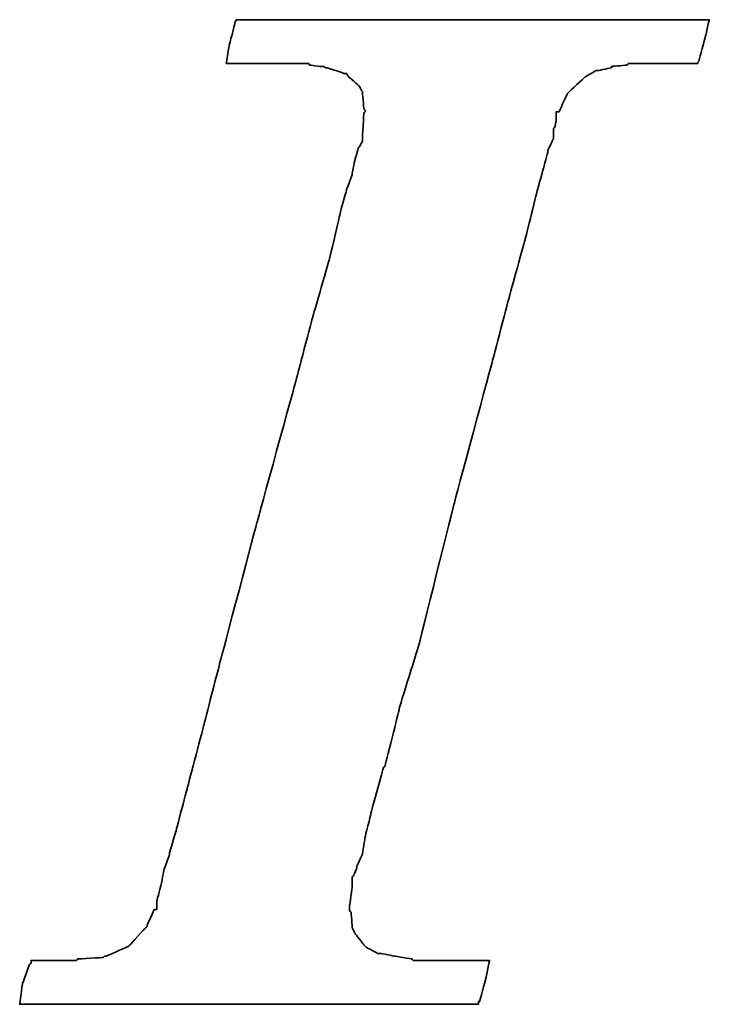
# Model space of a CAD drawing. Header units: millimetres. Extents: x 4 to 414, y 108 to 241.
# Tile 32 of 52: x 308.92 to 310.75, y 141.71 to 144.31. Entities that reach past the tile are written whole.
import ezdxf

# ---------------------------------------------------------------- set-up
doc = ezdxf.new("R2010")
doc.units = ezdxf.units.MM
doc.header["$LTSCALE"] = 0.15
doc.layers.add('DIM', color=4, linetype='CONTINUOUS')
doc.layers.add('layer 1', color=7, linetype='CONTINUOUS')

# ---------------------------------------------------------------- blocks, each defined once
blk = doc.blocks.new('TBI MOTION logo(完整正式版)')
at = {"layer": 'layer 1', "color": 22, "lineweight": 35}
blk.add_open_spline([(-40.59125, -7.94375), (-40.59125, -7.94375), (-40.97375, -7.94375), (-40.97375, -7.94375), (-40.97375, -7.94375), (-40.97375, -7.94375), (-41.38125, -7.94375), (-41.38125, -7.94375), (-41.38125, -7.94375), (-41.38125, -7.94375), (-41.54875, -7.94375), (-41.54875, -7.94375), (-41.54875, -7.94375), (-41.54875, -7.94375), (-41.59875, -7.94375), (-41.59875, -7.94375), (-41.59875, -7.94375), (-41.59875, -7.94375), (-41.88375, -7.94375), (-41.88375, -7.94375), (-41.88375, -7.94375), (-41.88375, -7.94375), (-41.90875, -7.91875), (-41.90875, -7.91875), (-41.90875, -7.91875), (-41.90875, -7.91875), (-42.19875, -7.87125), (-42.19875, -7.87125), (-42.19875, -7.87125), (-42.19875, -7.87125), (-42.43875, -7.82375), (-42.43875, -7.82375), (-42.43875, -7.82375), (-42.43875, -7.82375), (-42.45875, -7.82375), (-42.45875, -7.82375), (-42.45875, -7.82375), (-42.45875, -7.82375), (-42.48625, -7.82375), (-42.48625, -7.82375), (-42.48625, -7.82375), (-42.48625, -7.82375), (-42.67625, -7.72375), (-42.67625, -7.72375), (-42.67625, -7.72375), (-42.67625, -7.72375), (-42.70125, -7.70375), (-42.70125, -7.70375), (-42.70125, -7.70375), (-42.70125, -7.70375), (-42.72375, -7.67875), (-42.72375, -7.67875), (-42.72375, -7.67875), (-42.72375, -7.67875), (-42.86875, -7.48875), (-42.86875, -7.48875), (-42.86875, -7.48875), (-42.86875, -7.48875), (-42.89375, -7.43875), (-42.89375, -7.43875), (-42.89375, -7.43875), (-42.89375, -7.43875), (-42.91875, -7.38875), (-42.91875, -7.38875), (-42.91875, -7.38875), (-42.91875, -7.38875), (-42.93875, -7.12875), (-42.93875, -7.12875), (-42.93875, -7.12875), (-42.93875, -7.12875), (-42.96375, -7.10375), (-42.96375, -7.10375), (-42.96375, -7.10375), (-42.96375, -7.10375), (-42.96375, -7.05375), (-42.96375, -7.05375), (-42.96375, -7.05375), (-42.96375, -7.05375), (-42.96375, -7.00875), (-42.96375, -7.00875), (-42.96375, -7.00875), (-42.96375, -7.00875), (-42.91875, -6.69625), (-42.91875, -6.69625), (-42.91875, -6.69625), (-42.91875, -6.69625), (-42.91875, -6.62375), (-42.91875, -6.62375), (-42.91875, -6.62375), (-42.91875, -6.62375), (-42.91875, -6.59625), (-42.91875, -6.59625), (-42.91875, -6.59625), (-42.91875, -6.59625), (-42.91875, -6.57375), (-42.91875, -6.57375), (-42.91875, -6.57375), (-42.91875, -6.57375), (-42.91875, -6.52875), (-42.91875, -6.52875), (-42.91875, -6.52875), (-42.91875, -6.52875), (-42.89375, -6.50375), (-42.89375, -6.50375), (-42.89375, -6.50375), (-42.89375, -6.50375), (-42.84375, -6.38375), (-42.84375, -6.38375), (-42.84375, -6.38375), (-42.84375, -6.38375), (-42.84375, -6.35875), (-42.84375, -6.35875), (-42.84375, -6.35875), (-42.84375, -6.35875), (-42.74625, -6.14375), (-42.74625, -6.14375), (-42.74625, -6.14375), (-42.74625, -6.14375), (-42.70125, -5.85375), (-42.70125, -5.85375), (-42.70125, -5.85375), (-42.70125, -5.85375), (-42.60375, -5.47125), (-42.60375, -5.47125), (-42.60375, -5.47125), (-42.60375, -5.47125), (-42.60375, -5.44875), (-42.60375, -5.44875), (-42.60375, -5.44875), (-42.60375, -5.44875), (-42.38875, -4.67875), (-42.38875, -4.67875), (-42.38875, -4.67875), (-42.38875, -4.67875), (-42.36375, -4.65375), (-42.36375, -4.65375), (-42.36375, -4.65375), (-42.36375, -4.65375), (-42.12375, -3.69625), (-42.12375, -3.69625), (-42.12375, -3.69625), (-42.12375, -3.69625), (-42.12375, -3.67374), (-42.12375, -3.67374), (-42.12375, -3.67374), (-42.12375, -3.67374), (-41.78875, -2.59374), (-41.78875, -2.59374), (-41.78875, -2.59374), (-41.78875, -2.59374), (-41.18875, -0.19375), (-41.18875, -0.19375), (-41.18875, -0.19375), (-41.18875, -0.19375), (-40.54375, 2.20624), (-40.54375, 2.20624), (-40.54375, 2.20624), (-40.54375, 2.20624), (-40.25375, 3.30875), (-40.25375, 3.30875), (-40.25375, 3.30875), (-40.25375, 3.30875), (-39.98875, 4.27125), (-39.98875, 4.27125), (-39.98875, 4.27125), (-39.98875, 4.27125), (-39.77375, 5.13125), (-39.77375, 5.13125), (-39.77375, 5.13125), (-39.77375, 5.13125), (-39.67875, 5.47125), (-39.67875, 5.47125), (-39.67875, 5.47125), (-39.67875, 5.47125), (-39.60375, 5.75625), (-39.60375, 5.75625), (-39.60375, 5.75625), (-39.60375, 5.75625), (-39.60375, 5.78125), (-39.60375, 5.78125), (-39.60375, 5.78125), (-39.60375, 5.78125), (-39.50875, 5.97125), (-39.50875, 5.97125), (-39.50875, 5.97125), (-39.50875, 5.97125), (-39.50875, 6.13875), (-39.50875, 6.13875), (-39.50875, 6.13875), (-39.50875, 6.13875), (-39.48625, 6.16625), (-39.48625, 6.16625), (-39.48625, 6.16625), (-39.48625, 6.16625), (-39.46125, 6.28625), (-39.46125, 6.28625), (-39.46125, 6.28625), (-39.46125, 6.28625), (-39.46125, 6.42625), (-39.46125, 6.42625), (-39.46125, 6.42625), (-39.46125, 6.42625), (-39.41375, 6.42625), (-39.41375, 6.42625), (-39.41375, 6.42625), (-39.41375, 6.42625), (-39.29375, 6.69125), (-39.29375, 6.69125), (-39.29375, 6.69125), (-39.29375, 6.69125), (-39.26875, 6.74125), (-39.26875, 6.74125), (-39.26875, 6.74125), (-39.26875, 6.74125), (-39.24375, 6.76625), (-39.24375, 6.76625), (-39.24375, 6.76625), (-39.24375, 6.76625), (-38.98375, 7.00624), (-38.98375, 7.00624), (-38.98375, 7.00624), (-38.98375, 7.00624), (-38.95625, 7.02624), (-38.95625, 7.02624), (-38.95625, 7.02624), (-38.95625, 7.02624), (-38.78875, 7.12624), (-38.78875, 7.12624), (-38.78875, 7.12624), (-38.78875, 7.12624), (-38.76375, 7.12624), (-38.76375, 7.12624), (-38.76375, 7.12624), (-38.76375, 7.12624), (-38.74375, 7.12624), (-38.74375, 7.12624), (-38.74375, 7.12624), (-38.74375, 7.12624), (-38.52875, 7.17125), (-38.52875, 7.17125), (-38.52875, 7.17125), (-38.52875, 7.17125), (-38.52875, 7.19624), (-38.52875, 7.19624), (-38.52875, 7.19624), (-38.52875, 7.19624), (-38.50375, 7.19624), (-38.50375, 7.19624), (-38.50375, 7.19624), (-38.50375, 7.19624), (-38.26125, 7.21875), (-38.26125, 7.21875), (-38.26125, 7.21875), (-38.26125, 7.21875), (-38.23875, 7.24624), (-38.23875, 7.24624), (-38.23875, 7.24624), (-38.23875, 7.24624), (-38.21625, 7.24624), (-38.21625, 7.24624), (-38.21625, 7.24624), (-38.21625, 7.24624), (-38.18875, 7.24624), (-38.18875, 7.24624), (-38.18875, 7.24624), (-38.18875, 7.24624), (-37.90375, 7.24624), (-37.90375, 7.24624), (-37.90375, 7.24624), (-37.90375, 7.24624), (-37.85375, 7.24624), (-37.85375, 7.24624), (-37.85375, 7.24624), (-37.85375, 7.24624), (-37.75875, 7.24624), (-37.75875, 7.24624), (-37.75875, 7.24624), (-37.75875, 7.24624), (-37.42375, 7.24624), (-37.42375, 7.24624), (-37.42375, 7.24624), (-37.42375, 7.24624), (-37.08875, 7.24624), (-37.08875, 7.24624), (-37.08875, 7.24624), (-37.08875, 7.24624), (-37.06375, 7.24624), (-37.06375, 7.24624), (-37.06375, 7.24624), (-37.06375, 7.24624), (-37.06375, 7.26624), (-37.06375, 7.26624), (-37.06375, 7.26624), (-37.06375, 7.26624), (-37.03875, 7.29125), (-37.03875, 7.29125), (-37.03875, 7.29125), (-37.03875, 7.29125), (-37.03875, 7.31625), (-37.03875, 7.31625), (-37.03875, 7.31625), (-37.03875, 7.31625), (-36.94125, 7.67625), (-36.94125, 7.67625), (-36.94125, 7.67625), (-36.94125, 7.67625), (-36.86875, 7.98625), (-36.86875, 7.98625), (-36.86875, 7.98625), (-36.86875, 7.98625), (-36.98875, 7.98625), (-36.98875, 7.98625), (-36.98875, 7.98625), (-36.98875, 7.98625), (-37.42375, 7.98625), (-37.42375, 7.98625), (-37.42375, 7.98625), (-37.42375, 7.98625), (-37.94875, 7.98625), (-37.94875, 7.98625), (-37.94875, 7.98625), (-37.94875, 7.98625), (-38.57375, 7.98625), (-38.57375, 7.98625), (-38.57375, 7.98625), (-38.57375, 7.98625), (-39.29375, 7.98625), (-39.29375, 7.98625), (-39.29375, 7.98625), (-39.29375, 7.98625), (-40.82875, 7.98625), (-40.82875, 7.98625), (-40.82875, 7.98625), (-40.82875, 7.98625), (-42.36375, 7.98625), (-42.36375, 7.98625), (-42.36375, 7.98625), (-42.36375, 7.98625), (-43.08375, 7.98625), (-43.08375, 7.98625), (-43.08375, 7.98625), (-43.08375, 7.98625), (-43.70875, 7.98625), (-43.70875, 7.98625), (-43.70875, 7.98625), (-43.70875, 7.98625), (-44.23375, 7.98625), (-44.23375, 7.98625), (-44.23375, 7.98625), (-44.23375, 7.98625), (-44.66875, 7.98625), (-44.66875, 7.98625), (-44.66875, 7.98625), (-44.66875, 7.98625), (-44.88375, 7.98625), (-44.88375, 7.98625), (-44.88375, 7.98625), (-44.88375, 7.98625), (-44.90875, 7.94125), (-44.90875, 7.94125), (-44.90875, 7.94125), (-44.90875, 7.94125), (-44.90875, 7.91625), (-44.90875, 7.91625), (-44.90875, 7.91625), (-44.90875, 7.91625), (-45.00375, 7.55625), (-45.00375, 7.55625), (-45.00375, 7.55625), (-45.00375, 7.55625), (-45.05375, 7.24624), (-45.05375, 7.24624), (-45.05375, 7.24624), (-45.05375, 7.24624), (-44.61875, 7.24624), (-44.61875, 7.24624), (-44.61875, 7.24624), (-44.61875, 7.24624), (-44.11375, 7.24624), (-44.11375, 7.24624), (-44.11375, 7.24624), (-44.11375, 7.24624), (-43.99375, 7.24624), (-43.99375, 7.24624), (-43.99375, 7.24624), (-43.99375, 7.24624), (-43.94625, 7.24624), (-43.94625, 7.24624), (-43.94625, 7.24624), (-43.94625, 7.24624), (-43.92374, 7.24624), (-43.92374, 7.24624), (-43.92374, 7.24624), (-43.92374, 7.24624), (-43.65875, 7.24624), (-43.65875, 7.24624), (-43.65875, 7.24624), (-43.65875, 7.24624), (-43.63875, 7.21875), (-43.63875, 7.21875), (-43.63875, 7.21875), (-43.63875, 7.21875), (-43.46875, 7.19624), (-43.46875, 7.19624), (-43.46875, 7.19624), (-43.46875, 7.19624), (-43.39875, 7.19624), (-43.39875, 7.19624), (-43.39875, 7.19624), (-43.39875, 7.19624), (-43.37125, 7.17125), (-43.37125, 7.17125), (-43.37125, 7.17125), (-43.37125, 7.17125), (-43.34875, 7.17125), (-43.34875, 7.17125), (-43.34875, 7.17125), (-43.34875, 7.17125), (-43.20375, 7.12624), (-43.20375, 7.12624), (-43.20375, 7.12624), (-43.20375, 7.12624), (-43.05875, 7.07624), (-43.05875, 7.07624), (-43.05875, 7.07624), (-43.05875, 7.07624), (-43.01375, 7.07624), (-43.01375, 7.07624), (-43.01375, 7.07624), (-43.01375, 7.07624), (-42.98875, 7.02624), (-42.98875, 7.02624), (-42.98875, 7.02624), (-42.98875, 7.02624), (-42.79875, 6.86125), (-42.79875, 6.86125), (-42.79875, 6.86125), (-42.79875, 6.86125), (-42.77375, 6.81125), (-42.77375, 6.81125), (-42.77375, 6.81125), (-42.77375, 6.81125), (-42.74625, 6.76625), (-42.74625, 6.76625), (-42.74625, 6.76625), (-42.74625, 6.76625), (-42.72375, 6.47625), (-42.72375, 6.47625), (-42.72375, 6.47625), (-42.72375, 6.47625), (-42.70125, 6.45124), (-42.70125, 6.45124), (-42.70125, 6.45124), (-42.70125, 6.45124), (-42.70125, 6.42625), (-42.70125, 6.42625), (-42.70125, 6.42625), (-42.70125, 6.42625), (-42.72375, 6.40625), (-42.72375, 6.40625), (-42.72375, 6.40625), (-42.72375, 6.40625), (-42.74625, 5.97125), (-42.74625, 5.97125), (-42.74625, 5.97125), (-42.74625, 5.97125), (-42.74625, 5.94625), (-42.74625, 5.94625), (-42.74625, 5.94625), (-42.74625, 5.94625), (-42.74625, 5.92625), (-42.74625, 5.92625), (-42.74625, 5.92625), (-42.74625, 5.92625), (-42.77375, 5.87625), (-42.77375, 5.87625), (-42.77375, 5.87625), (-42.77375, 5.87625), (-42.81875, 5.80625), (-42.81875, 5.80625), (-42.81875, 5.80625), (-42.81875, 5.80625), (-42.86875, 5.63625), (-42.86875, 5.63625), (-42.86875, 5.63625), (-42.86875, 5.63625), (-42.91875, 5.39625), (-42.91875, 5.39625), (-42.91875, 5.39625), (-42.91875, 5.39625), (-42.91875, 5.37124), (-42.91875, 5.37124), (-42.91875, 5.37124), (-42.91875, 5.37124), (-43.01375, 5.10874), (-43.01375, 5.10874), (-43.01375, 5.10874), (-43.01375, 5.10874), (-43.10875, 4.77124), (-43.10875, 4.77124), (-43.10875, 4.77124), (-43.10875, 4.77124), (-43.29875, 3.95625), (-43.29875, 3.95625), (-43.29875, 3.95625), (-43.29875, 3.95625), (-43.58875, 2.95125), (-43.58875, 2.95125), (-43.58875, 2.95125), (-43.58875, 2.95125), (-43.87375, 1.87125), (-43.87375, 1.87125), (-43.87375, 1.87125), (-43.87375, 1.87125), (-44.52625, -0.50374), (-44.52625, -0.50374), (-44.52625, -0.50374), (-44.52625, -0.50374), (-45.14875, -2.85375), (-45.14875, -2.85375), (-45.14875, -2.85375), (-45.14875, -2.85375), (-45.43375, -3.95875), (-45.43375, -3.95875), (-45.43375, -3.95875), (-45.43375, -3.95875), (-45.69875, -4.96875), (-45.69875, -4.96875), (-45.69875, -4.96875), (-45.69875, -4.96875), (-45.91375, -5.78375), (-45.91375, -5.78375), (-45.91375, -5.78375), (-45.91375, -5.78375), (-46.01375, -6.11875), (-46.01375, -6.11875), (-46.01375, -6.11875), (-46.01375, -6.11875), (-46.01375, -6.14375), (-46.01375, -6.14375), (-46.01375, -6.14375), (-46.01375, -6.14375), (-46.10875, -6.40875), (-46.10875, -6.40875), (-46.10875, -6.40875), (-46.10875, -6.40875), (-46.15375, -6.64875), (-46.15375, -6.64875), (-46.15375, -6.64875), (-46.15375, -6.64875), (-46.20375, -6.83875), (-46.20375, -6.83875), (-46.20375, -6.83875), (-46.20375, -6.83875), (-46.22875, -6.93375), (-46.22875, -6.93375), (-46.22875, -6.93375), (-46.22875, -6.93375), (-46.22875, -7.07875), (-46.22875, -7.07875), (-46.22875, -7.07875), (-46.22875, -7.07875), (-46.27375, -7.07875), (-46.27375, -7.07875), (-46.27375, -7.07875), (-46.27375, -7.07875), (-46.39375, -7.34375), (-46.39375, -7.34375), (-46.39375, -7.34375), (-46.39375, -7.34375), (-46.39375, -7.36875), (-46.39375, -7.36875), (-46.39375, -7.36875), (-46.39375, -7.36875), (-46.42125, -7.38875), (-46.42125, -7.38875), (-46.42125, -7.38875), (-46.42125, -7.38875), (-46.68375, -7.67875), (-46.68375, -7.67875), (-46.68375, -7.67875), (-46.68375, -7.67875), (-46.70875, -7.70375), (-46.70875, -7.70375), (-46.70875, -7.70375), (-46.70875, -7.70375), (-46.75375, -7.72375), (-46.75375, -7.72375), (-46.75375, -7.72375), (-46.75375, -7.72375), (-47.08875, -7.87125), (-47.08875, -7.87125), (-47.08875, -7.87125), (-47.08875, -7.87125), (-47.11625, -7.87125), (-47.11625, -7.87125), (-47.11625, -7.87125), (-47.11625, -7.87125), (-47.13875, -7.89375), (-47.13875, -7.89375), (-47.13875, -7.89375), (-47.13875, -7.89375), (-47.56875, -7.91875), (-47.56875, -7.91875), (-47.56875, -7.91875), (-47.56875, -7.91875), (-47.59625, -7.94375), (-47.59625, -7.94375), (-47.59625, -7.94375), (-47.59625, -7.94375), (-47.64375, -7.94375), (-47.64375, -7.94375), (-47.64375, -7.94375), (-47.64375, -7.94375), (-47.73625, -7.94375), (-47.73625, -7.94375), (-47.73625, -7.94375), (-47.73625, -7.94375), (-48.07375, -7.94375), (-48.07375, -7.94375), (-48.07375, -7.94375), (-48.07375, -7.94375), (-48.36125, -7.94375), (-48.36125, -7.94375), (-48.36125, -7.94375), (-48.36125, -7.94375), (-48.36125, -7.96625), (-48.36125, -7.96625), (-48.36125, -7.96625), (-48.36125, -7.96625), (-48.36125, -7.99125), (-48.36125, -7.99125), (-48.36125, -7.99125), (-48.36125, -7.99125), (-48.38875, -8.01375), (-48.38875, -8.01375), (-48.38875, -8.01375), (-48.38875, -8.01375), (-48.50875, -8.34875), (-48.50875, -8.34875), (-48.50875, -8.34875), (-48.50875, -8.34875), (-48.55375, -8.68625), (-48.55375, -8.68625), (-48.55375, -8.68625), (-48.55375, -8.68625), (-48.45875, -8.68625), (-48.45875, -8.68625), (-48.45875, -8.68625), (-48.45875, -8.68625), (-48.07375, -8.68625), (-48.07375, -8.68625), (-48.07375, -8.68625), (-48.07375, -8.68625), (-47.52375, -8.68625), (-47.52375, -8.68625), (-47.52375, -8.68625), (-47.52375, -8.68625), (-46.92375, -8.68625), (-46.92375, -8.68625), (-46.92375, -8.68625), (-46.92375, -8.68625), (-46.25375, -8.68625), (-46.25375, -8.68625), (-46.25375, -8.68625), (-46.25375, -8.68625), (-46.20375, -8.68625), (-46.20375, -8.68625), (-46.20375, -8.68625), (-46.20375, -8.68625), (-44.71375, -8.68625), (-44.71375, -8.68625), (-44.71375, -8.68625), (-44.71375, -8.68625), (-43.22875, -8.68625), (-43.22875, -8.68625), (-43.22875, -8.68625), (-43.22875, -8.68625), (-42.55875, -8.68625), (-42.55875, -8.68625), (-42.55875, -8.68625), (-42.55875, -8.68625), (-42.50875, -8.68625), (-42.50875, -8.68625), (-42.50875, -8.68625), (-42.50875, -8.68625), (-41.93375, -8.68625), (-41.93375, -8.68625), (-41.93375, -8.68625), (-41.93375, -8.68625), (-41.38125, -8.68625), (-41.38125, -8.68625), (-41.38125, -8.68625), (-41.38125, -8.68625), (-40.97375, -8.68625), (-40.97375, -8.68625), (-40.97375, -8.68625), (-40.97375, -8.68625), (-40.78125, -8.68625), (-40.78125, -8.68625), (-40.78125, -8.68625), (-40.78125, -8.68625), (-40.78125, -8.63875), (-40.78125, -8.63875), (-40.78125, -8.63875), (-40.78125, -8.63875), (-40.75875, -8.63875), (-40.75875, -8.63875), (-40.75875, -8.63875), (-40.75875, -8.63875), (-40.66375, -8.27875), (-40.66375, -8.27875), (-40.66375, -8.27875), (-40.66375, -8.27875), (-40.59125, -7.94375), (-40.59125, -7.94375)], degree=3, knots=[0, 0, 0, 0, 0.00558659, 0.00558659, 0.00558659, 0.0055866, 0.01117318, 0.01117318, 0.01117318, 0.01117319, 0.01675978, 0.01675978, 0.01675978, 0.01675979, 0.02234637, 0.02234637, 0.02234637, 0.02234638, 0.02793296, 0.02793296, 0.02793296, 0.02793297, 0.03351955, 0.03351955, 0.03351955, 0.03351956, 0.03910615, 0.03910615, 0.03910615, 0.03910616, 0.04469274, 0.04469274, 0.04469274, 0.04469275, 0.05027933, 0.05027933, 0.05027933, 0.05027934, 0.05586592, 0.05586592, 0.05586592, 0.05586593, 0.06145251, 0.06145251, 0.06145251, 0.06145252, 0.06703911, 0.06703911, 0.06703911, 0.06703912, 0.0726257, 0.0726257, 0.0726257, 0.07262571, 0.07821229, 0.07821229, 0.07821229, 0.0782123, 0.08379888, 0.08379888, 0.08379888, 0.08379889, 0.08938547, 0.08938547, 0.08938547, 0.08938548, 0.09497207, 0.09497207, 0.09497207, 0.09497208, 0.10055866, 0.10055866, 0.10055866, 0.10055867, 0.10614525, 0.10614525, 0.10614525, 0.10614526, 0.11173184, 0.11173184, 0.11173184, 0.11173185, 0.11731844, 0.11731844, 0.11731844, 0.11731845, 0.12290503, 0.12290503, 0.12290503, 0.12290504, 0.12849162, 0.12849162, 0.12849162, 0.12849163, 0.13407821, 0.13407821, 0.13407821, 0.13407822, 0.1396648, 0.1396648, 0.1396648, 0.13966481, 0.1452514, 0.1452514, 0.1452514, 0.14525141, 0.15083799, 0.15083799, 0.15083799, 0.150838, 0.15642458, 0.15642458, 0.15642458, 0.15642459, 0.16201117, 0.16201117, 0.16201117, 0.16201118, 0.16759777, 0.16759777, 0.16759777, 0.16759778, 0.17318436, 0.17318436, 0.17318436, 0.17318437, 0.17877095, 0.17877095, 0.17877095, 0.17877096, 0.18435754, 0.18435754, 0.18435754, 0.18435755, 0.18994413, 0.18994413, 0.18994413, 0.18994414, 0.19553073, 0.19553073, 0.19553073, 0.19553074, 0.20111732, 0.20111732, 0.20111732, 0.20111733, 0.20670391, 0.20670391, 0.20670391, 0.20670392, 0.2122905, 0.2122905, 0.2122905, 0.21229051, 0.21787709, 0.21787709, 0.21787709, 0.2178771, 0.22346369, 0.22346369, 0.22346369, 0.2234637, 0.22905028, 0.22905028, 0.22905028, 0.22905029, 0.23463687, 0.23463687, 0.23463687, 0.23463688, 0.24022346, 0.24022346, 0.24022346, 0.24022347, 0.24581006, 0.24581006, 0.24581006, 0.24581007, 0.25139665, 0.25139665, 0.25139665, 0.25139666, 0.25698324, 0.25698324, 0.25698324, 0.25698325, 0.26256983, 0.26256983, 0.26256983, 0.26256984, 0.26815642, 0.26815642, 0.26815642, 0.26815643, 0.27374302, 0.27374302, 0.27374302, 0.27374303, 0.27932961, 0.27932961, 0.27932961, 0.27932962, 0.2849162, 0.2849162, 0.2849162, 0.28491621, 0.29050279, 0.29050279, 0.29050279, 0.2905028, 0.29608939, 0.29608939, 0.29608939, 0.2960894, 0.30167598, 0.30167598, 0.30167598, 0.30167599, 0.30726257, 0.30726257, 0.30726257, 0.30726258, 0.31284916, 0.31284916, 0.31284916, 0.31284917, 0.31843575, 0.31843575, 0.31843575, 0.31843576, 0.32402235, 0.32402235, 0.32402235, 0.32402236, 0.32960894, 0.32960894, 0.32960894, 0.32960895, 0.33519553, 0.33519553, 0.33519553, 0.33519554, 0.34078212, 0.34078212, 0.34078212, 0.34078213, 0.34636872, 0.34636872, 0.34636872, 0.34636873, 0.35195531, 0.35195531, 0.35195531, 0.35195532, 0.3575419, 0.3575419, 0.3575419, 0.35754191, 0.36312849, 0.36312849, 0.36312849, 0.3631285, 0.36871508, 0.36871508, 0.36871508, 0.36871509, 0.37430168, 0.37430168, 0.37430168, 0.37430169, 0.37988827, 0.37988827, 0.37988827, 0.37988828, 0.38547486, 0.38547486, 0.38547486, 0.38547487, 0.39106145, 0.39106145, 0.39106145, 0.39106146, 0.39664804, 0.39664804, 0.39664804, 0.39664805, 0.40223464, 0.40223464, 0.40223464, 0.40223465, 0.40782123, 0.40782123, 0.40782123, 0.40782124, 0.41340782, 0.41340782, 0.41340782, 0.41340783, 0.41899441, 0.41899441, 0.41899441, 0.41899442, 0.42458101, 0.42458101, 0.42458101, 0.42458102, 0.4301676, 0.4301676, 0.4301676, 0.43016761, 0.43575419, 0.43575419, 0.43575419, 0.4357542, 0.44134078, 0.44134078, 0.44134078, 0.44134079, 0.44692737, 0.44692737, 0.44692737, 0.44692738, 0.45251397, 0.45251397, 0.45251397, 0.45251398, 0.45810056, 0.45810056, 0.45810056, 0.45810057, 0.46368715, 0.46368715, 0.46368715, 0.46368716, 0.46927374, 0.46927374, 0.46927374, 0.46927375, 0.47486034, 0.47486034, 0.47486034, 0.47486035, 0.48044693, 0.48044693, 0.48044693, 0.48044694, 0.48603352, 0.48603352, 0.48603352, 0.48603353, 0.49162011, 0.49162011, 0.49162011, 0.49162012, 0.4972067, 0.4972067, 0.4972067, 0.49720671, 0.5027933, 0.5027933, 0.5027933, 0.50279331, 0.50837989, 0.50837989, 0.50837989, 0.5083799, 0.51396648, 0.51396648, 0.51396648, 0.51396649, 0.51955307, 0.51955307, 0.51955307, 0.51955308, 0.52513966, 0.52513966, 0.52513966, 0.52513967, 0.53072626, 0.53072626, 0.53072626, 0.53072627, 0.53631285, 0.53631285, 0.53631285, 0.53631286, 0.54189944, 0.54189944, 0.54189944, 0.54189945, 0.54748603, 0.54748603, 0.54748603, 0.54748604, 0.55307263, 0.55307263, 0.55307263, 0.55307264, 0.55865922, 0.55865922, 0.55865922, 0.55865923, 0.56424581, 0.56424581, 0.56424581, 0.56424582, 0.5698324, 0.5698324, 0.5698324, 0.56983241, 0.57541899, 0.57541899, 0.57541899, 0.575419, 0.58100559, 0.58100559, 0.58100559, 0.5810056, 0.58659218, 0.58659218, 0.58659218, 0.58659219, 0.59217877, 0.59217877, 0.59217877, 0.59217878, 0.59776536, 0.59776536, 0.59776536, 0.59776537, 0.60335196, 0.60335196, 0.60335196, 0.60335197, 0.60893855, 0.60893855, 0.60893855, 0.60893856, 0.61452514, 0.61452514, 0.61452514, 0.61452515, 0.62011173, 0.62011173, 0.62011173, 0.62011174, 0.62569832, 0.62569832, 0.62569832, 0.62569833, 0.63128492, 0.63128492, 0.63128492, 0.63128493, 0.63687151, 0.63687151, 0.63687151, 0.63687152, 0.6424581, 0.6424581, 0.6424581, 0.64245811, 0.64804469, 0.64804469, 0.64804469, 0.6480447, 0.65363128, 0.65363128, 0.65363128, 0.65363129, 0.65921788, 0.65921788, 0.65921788, 0.65921789, 0.66480447, 0.66480447, 0.66480447, 0.66480448, 0.67039106, 0.67039106, 0.67039106, 0.67039107, 0.67597765, 0.67597765, 0.67597765, 0.67597766, 0.68156425, 0.68156425, 0.68156425, 0.68156426, 0.68715084, 0.68715084, 0.68715084, 0.68715085, 0.69273743, 0.69273743, 0.69273743, 0.69273744, 0.69832402, 0.69832402, 0.69832402, 0.69832403, 0.70391061, 0.70391061, 0.70391061, 0.70391062, 0.70949721, 0.70949721, 0.70949721, 0.70949722, 0.7150838, 0.7150838, 0.7150838, 0.71508381, 0.72067039, 0.72067039, 0.72067039, 0.7206704, 0.72625698, 0.72625698, 0.72625698, 0.72625699, 0.73184358, 0.73184358, 0.73184358, 0.73184359, 0.73743017, 0.73743017, 0.73743017, 0.73743018, 0.74301676, 0.74301676, 0.74301676, 0.74301677, 0.74860335, 0.74860335, 0.74860335, 0.74860336, 0.75418994, 0.75418994, 0.75418994, 0.75418995, 0.75977654, 0.75977654, 0.75977654, 0.75977655, 0.76536313, 0.76536313, 0.76536313, 0.76536314, 0.77094972, 0.77094972, 0.77094972, 0.77094973, 0.77653631, 0.77653631, 0.77653631, 0.77653632, 0.78212291, 0.78212291, 0.78212291, 0.78212292, 0.7877095, 0.7877095, 0.7877095, 0.78770951, 0.79329609, 0.79329609, 0.79329609, 0.7932961, 0.79888268, 0.79888268, 0.79888268, 0.79888269, 0.80446927, 0.80446927, 0.80446927, 0.80446928, 0.81005587, 0.81005587, 0.81005587, 0.81005588, 0.81564246, 0.81564246, 0.81564246, 0.81564247, 0.82122905, 0.82122905, 0.82122905, 0.82122906, 0.82681564, 0.82681564, 0.82681564, 0.82681565, 0.83240223, 0.83240223, 0.83240223, 0.83240224, 0.83798883, 0.83798883, 0.83798883, 0.83798884, 0.84357542, 0.84357542, 0.84357542, 0.84357543, 0.84916201, 0.84916201, 0.84916201, 0.84916202, 0.8547486, 0.8547486, 0.8547486, 0.85474861, 0.8603352, 0.8603352, 0.8603352, 0.86033521, 0.86592179, 0.86592179, 0.86592179, 0.8659218, 0.87150838, 0.87150838, 0.87150838, 0.87150839, 0.87709497, 0.87709497, 0.87709497, 0.87709498, 0.88268156, 0.88268156, 0.88268156, 0.88268157, 0.88826816, 0.88826816, 0.88826816, 0.88826817, 0.89385475, 0.89385475, 0.89385475, 0.89385476, 0.89944134, 0.89944134, 0.89944134, 0.89944135, 0.90502793, 0.90502793, 0.90502793, 0.90502794, 0.91061453, 0.91061453, 0.91061453, 0.91061454, 0.91620112, 0.91620112, 0.91620112, 0.91620113, 0.92178771, 0.92178771, 0.92178771, 0.92178772, 0.9273743, 0.9273743, 0.9273743, 0.92737431, 0.93296089, 0.93296089, 0.93296089, 0.9329609, 0.93854749, 0.93854749, 0.93854749, 0.9385475, 0.94413408, 0.94413408, 0.94413408, 0.94413409, 0.94972067, 0.94972067, 0.94972067, 0.94972068, 0.95530726, 0.95530726, 0.95530726, 0.95530727, 0.96089385, 0.96089385, 0.96089385, 0.96089386, 0.96648045, 0.96648045, 0.96648045, 0.96648046, 0.97206704, 0.97206704, 0.97206704, 0.97206705, 0.97765363, 0.97765363, 0.97765363, 0.97765364, 0.98324022, 0.98324022, 0.98324022, 0.98324023, 0.98882682, 0.98882682, 0.98882682, 0.98882683, 0.99441341, 0.99441341, 0.99441341, 0.99441342, 1, 1, 1, 1], dxfattribs=at)

msp = doc.modelspace()

# ---------------------------------------------------------------- block references
at = {"layer": 'DIM', "color": 7, "xscale": 0.1563722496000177, "yscale": 0.1563722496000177, "zscale": 0.1563722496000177}
msp.add_blockref('TBI MOTION logo(完整正式版)', (316.5168, 143.0635), dxfattribs=at)

doc.saveas('drawing.dxf')
